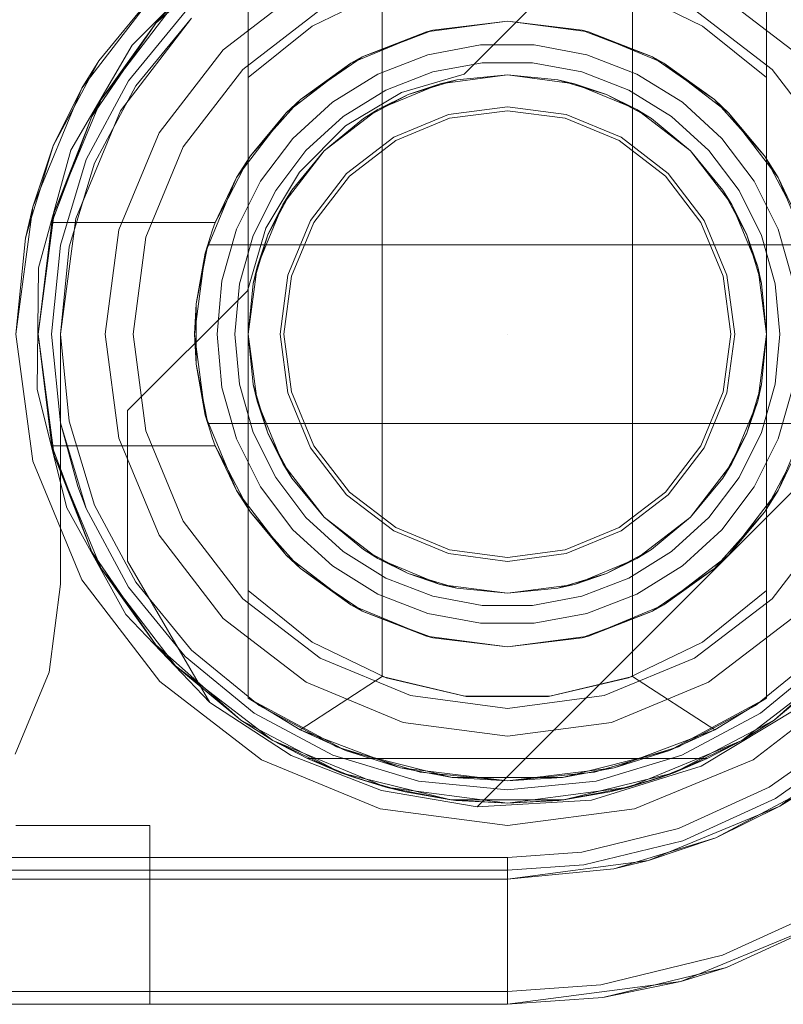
# Model space of a CAD drawing. Extents: x -620 to 300, y 62 to 1112.
# Tile 174 of 235: x 171.839 to 171.973, y 610.985 to 611.157. Entities that reach past the tile are written whole.
import ezdxf

# ---------------------------------------------------------------- set-up
doc = ezdxf.new("R2010")
doc.units = 0
doc.layers.get('0').update_dxf_attribs({"lineweight": 13})
doc.layers.add('ConnectionPoints-A06CPVLIL0', color=7, linetype='Continuous', lineweight=50)

# ---------------------------------------------------------------- blocks, each defined once
blk = doc.blocks.new('Referenz-A06CPVLKL0')
at = {"color": 7, "linetype": 'ByBlock', "lineweight": 13, "ltscale": 0.13}
for p, q in [((171.86323, 611.15655), (171.87804, 611.16969)), ((171.87804, 611.16969), (171.86323, 611.15655)), ((171.87936, 611.16584), (171.87936, 611.14704)), ((171.87936, 611.03856), (171.87936, 611.16584)), ((171.96999, 611.14704), (171.96999, 611.16584)), ((171.96999, 611.16584), (171.96999, 611.03856)), ((171.90349, 611.16233), (171.89056, 611.15605)), ((171.9028, 611.16208), (171.9028, 611.04232)), ((171.95879, 611.15605), (171.94587, 611.16233)), ((171.94655, 611.04232), (171.94655, 611.16208)), ((171.85364, 611.14322), (171.86667, 611.16021)), ((171.86667, 611.16021), (171.85364, 611.14322)), ((171.86667, 611.16021), (171.86323, 611.15655)), ((171.86667, 611.16021), (171.86323, 611.15655)), ((171.852, 611.14025), (171.86323, 611.15655)), ((171.86323, 611.15655), (171.852, 611.14025)), ((171.86323, 611.15655), (171.85364, 611.14322)), ((171.86323, 611.15655), (171.85364, 611.14322)), ((171.89056, 611.15605), (171.87936, 611.14704)), ((171.91052, 611.15503), (171.92468, 611.15689)), ((171.92468, 611.15689), (171.91162, 611.15531)), ((171.92468, 611.15689), (171.93883, 611.15503)), ((171.93774, 611.15531), (171.92468, 611.15689)), ((171.96999, 611.14704), (171.95879, 611.15605)), ((171.89733, 611.14956), (171.91052, 611.15503)), ((171.91052, 611.15503), (171.89931, 611.15065)), ((171.90682, 611.15349), (171.91106, 611.1551)), ((171.91162, 611.15531), (171.91052, 611.15503)), ((171.91106, 611.1551), (171.91162, 611.15531)), ((171.93774, 611.15531), (171.93829, 611.1551)), ((171.93883, 611.15503), (171.93774, 611.15531)), ((171.93829, 611.1551), (171.94254, 611.15349)), ((171.93883, 611.15503), (171.95202, 611.14956)), ((171.95004, 611.15065), (171.93883, 611.15503)), ((171.89931, 611.15065), (171.90682, 611.15349)), ((171.91999, 611.15277), (171.91078, 611.15104)), ((171.92936, 611.15277), (171.91999, 611.15277)), ((171.93857, 611.15104), (171.92936, 611.15277)), ((171.94254, 611.15349), (171.95004, 611.15065)), ((171.89931, 611.15065), (171.89733, 611.14956)), ((171.89833, 611.14998), (171.89931, 611.15065)), ((171.91078, 611.15104), (171.90204, 611.14766)), ((171.94731, 611.14766), (171.93857, 611.15104)), ((171.95004, 611.15065), (171.95102, 611.14998)), ((171.95202, 611.14956), (171.95004, 611.15065)), ((171.88601, 611.14087), (171.89733, 611.14956)), ((171.89733, 611.14956), (171.88848, 611.14319)), ((171.89387, 611.14691), (171.89833, 611.14998)), ((171.91163, 611.14804), (171.92028, 611.14965)), ((171.91163, 611.14804), (171.92028, 611.14965)), ((171.92028, 611.14965), (171.92907, 611.14965)), ((171.92028, 611.14965), (171.92907, 611.14965)), ((171.92907, 611.14965), (171.93772, 611.14804)), ((171.92907, 611.14965), (171.93772, 611.14804)), ((171.95102, 611.14998), (171.95548, 611.14691)), ((171.95202, 611.14956), (171.96335, 611.14087)), ((171.96087, 611.14319), (171.95202, 611.14956)), ((171.87936, 611.14704), (171.87936, 611.11954)), ((171.90204, 611.14766), (171.89407, 611.14273)), ((171.90343, 611.14486), (171.91163, 611.14804)), ((171.90343, 611.14486), (171.91163, 611.14804)), ((171.91295, 611.14597), (171.92468, 611.14751)), ((171.91295, 611.14597), (171.92468, 611.14751)), ((171.91295, 611.14597), (171.92468, 611.14751)), ((171.92468, 611.14751), (171.91584, 611.14664)), ((171.91584, 611.14664), (171.92468, 611.14751)), ((171.92468, 611.14751), (171.9364, 611.14597)), ((171.93352, 611.14664), (171.92468, 611.14751)), ((171.92468, 611.14751), (171.93352, 611.14664)), ((171.92468, 611.14751), (171.9364, 611.14597)), ((171.92468, 611.14751), (171.9364, 611.14597)), ((171.93772, 611.14804), (171.94592, 611.14486)), ((171.93772, 611.14804), (171.94592, 611.14486)), ((171.95528, 611.14273), (171.94731, 611.14766)), ((171.96999, 611.1022), (171.96999, 611.14704)), ((171.88848, 611.14319), (171.89387, 611.14691)), ((171.90202, 611.14144), (171.91295, 611.14597)), ((171.90202, 611.14144), (171.91295, 611.14597)), ((171.90202, 611.14144), (171.91295, 611.14597)), ((171.90734, 611.14406), (171.91584, 611.14664)), ((171.91295, 611.14597), (171.90734, 611.14406)), ((171.91584, 611.14664), (171.91295, 611.14597)), ((171.9364, 611.14597), (171.93352, 611.14664)), ((171.93352, 611.14664), (171.94202, 611.14406)), ((171.94202, 611.14406), (171.9364, 611.14597)), ((171.9364, 611.14597), (171.94733, 611.14144)), ((171.9364, 611.14597), (171.94733, 611.14144)), ((171.9364, 611.14597), (171.94733, 611.14144)), ((171.95548, 611.14691), (171.96087, 611.14319)), ((171.89596, 611.14023), (171.90343, 611.14486)), ((171.89596, 611.14023), (171.90343, 611.14486)), ((171.8995, 611.13988), (171.90734, 611.14406)), ((171.90734, 611.14406), (171.90202, 611.14144)), ((171.94733, 611.14144), (171.94202, 611.14406)), ((171.94202, 611.14406), (171.94985, 611.13988)), ((171.94592, 611.14486), (171.9534, 611.14023)), ((171.94592, 611.14486), (171.9534, 611.14023)), ((171.84544, 611.12343), (171.85364, 611.14322)), ((171.85364, 611.14322), (171.84544, 611.12343)), ((171.85364, 611.14322), (171.852, 611.14025)), ((171.85364, 611.14322), (171.852, 611.14025)), ((171.88345, 611.13754), (171.88728, 611.14185)), ((171.88848, 611.14319), (171.88601, 611.14087)), ((171.89407, 611.14273), (171.88715, 611.13641)), ((171.88728, 611.14185), (171.88848, 611.14319)), ((171.9622, 611.13641), (171.95528, 611.14273)), ((171.96087, 611.14319), (171.96207, 611.14185)), ((171.96335, 611.14087), (171.96087, 611.14319)), ((171.96207, 611.14185), (171.9659, 611.13754)), ((171.845, 611.12173), (171.852, 611.14025)), ((171.852, 611.14025), (171.845, 611.12173)), ((171.852, 611.14025), (171.84544, 611.12343)), ((171.852, 611.14025), (171.84544, 611.12343)), ((171.87732, 611.12955), (171.88601, 611.14087)), ((171.88601, 611.14087), (171.87974, 611.13337)), ((171.88946, 611.13431), (171.89596, 611.14023)), ((171.88946, 611.13431), (171.89596, 611.14023)), ((171.89264, 611.13424), (171.90202, 611.14144)), ((171.89264, 611.13424), (171.90202, 611.14144)), ((171.89264, 611.13424), (171.90202, 611.14144)), ((171.90202, 611.14144), (171.8995, 611.13988)), ((171.94985, 611.13988), (171.94733, 611.14144)), ((171.94733, 611.14144), (171.95672, 611.13424)), ((171.94733, 611.14144), (171.95672, 611.13424)), ((171.94733, 611.14144), (171.95672, 611.13424)), ((171.9534, 611.14023), (171.9599, 611.13431)), ((171.9534, 611.14023), (171.9599, 611.13431)), ((171.96335, 611.14087), (171.97204, 611.12955)), ((171.96962, 611.13337), (171.96335, 611.14087)), ((171.8995, 611.13988), (171.89264, 611.13424)), ((171.89264, 611.13424), (171.8995, 611.13988)), ((171.95672, 611.13424), (171.94985, 611.13988)), ((171.94985, 611.13988), (171.95672, 611.13424)), ((171.87974, 611.13337), (171.88345, 611.13754)), ((171.9659, 611.13754), (171.96962, 611.13337)), ((171.88715, 611.13641), (171.8815, 611.12893)), ((171.96785, 611.12893), (171.9622, 611.13641)), ((171.87974, 611.13337), (171.87732, 611.12955)), ((171.87861, 611.13124), (171.87974, 611.13337)), ((171.88416, 611.12729), (171.88946, 611.13431)), ((171.88416, 611.12729), (171.88946, 611.13431)), ((171.88543, 611.12486), (171.89264, 611.13424)), ((171.88543, 611.12486), (171.89264, 611.13424)), ((171.88543, 611.12486), (171.89264, 611.13424)), ((171.89264, 611.13424), (171.887, 611.12738)), ((171.887, 611.12738), (171.89264, 611.13424)), ((171.95672, 611.13424), (171.96392, 611.12486)), ((171.96235, 611.12738), (171.95672, 611.13424)), ((171.95672, 611.13424), (171.96235, 611.12738)), ((171.95672, 611.13424), (171.96392, 611.12486)), ((171.95672, 611.13424), (171.96392, 611.12486)), ((171.9599, 611.13431), (171.96519, 611.12729)), ((171.9599, 611.13431), (171.96519, 611.12729)), ((171.96962, 611.13337), (171.97074, 611.13124)), ((171.97204, 611.12955), (171.96962, 611.13337)), ((171.87584, 611.12599), (171.87861, 611.13124)), ((171.97074, 611.13124), (171.97351, 611.12599)), ((171.87185, 611.11636), (171.87732, 611.12955)), ((171.87732, 611.12955), (171.8736, 611.12173)), ((171.8815, 611.12893), (171.87732, 611.12055)), ((171.97203, 611.12055), (171.96785, 611.12893)), ((171.97204, 611.12955), (171.9775, 611.11636)), ((171.97576, 611.12173), (171.97204, 611.12955)), ((171.88024, 611.11942), (171.88416, 611.12729)), ((171.88024, 611.11942), (171.88416, 611.12729)), ((171.88281, 611.11954), (171.887, 611.12738)), ((171.887, 611.12738), (171.88543, 611.12486)), ((171.96392, 611.12486), (171.96235, 611.12738)), ((171.96235, 611.12738), (171.96654, 611.11954)), ((171.96519, 611.12729), (171.96911, 611.11942)), ((171.96519, 611.12729), (171.96911, 611.11942)), ((171.8736, 611.12173), (171.87584, 611.12599)), ((171.88091, 611.11393), (171.88543, 611.12486)), ((171.88091, 611.11393), (171.88543, 611.12486)), ((171.88091, 611.11393), (171.88543, 611.12486)), ((171.88543, 611.12486), (171.88281, 611.11954)), ((171.96654, 611.11954), (171.96392, 611.12486)), ((171.96392, 611.12486), (171.96845, 611.11393)), ((171.96392, 611.12486), (171.96845, 611.11393)), ((171.96392, 611.12486), (171.96845, 611.11393)), ((171.84265, 611.1022), (171.84544, 611.12343)), ((171.84544, 611.12343), (171.84265, 611.1022)), ((171.84544, 611.12343), (171.845, 611.12173)), ((171.84544, 611.12343), (171.845, 611.12173)), ((171.845, 611.12173), (171.84265, 611.1022)), ((171.845, 611.12173), (171.8736, 611.12173)), ((171.845, 611.12173), (171.845, 611.12173)), ((171.8736, 611.12173), (171.845, 611.12173)), ((171.8736, 611.12173), (171.87312, 611.12044)), ((171.8736, 611.12173), (171.8736, 611.12173)), ((171.87312, 611.12044), (171.87268, 611.11914)), ((171.87732, 611.12055), (171.87476, 611.11153)), ((171.87783, 611.11096), (171.88024, 611.11942)), ((171.87783, 611.11096), (171.88024, 611.11942)), ((171.87936, 611.11954), (171.87936, 611.11104)), ((171.88023, 611.11104), (171.88281, 611.11954)), ((171.88281, 611.11954), (171.88091, 611.11393)), ((171.96845, 611.11393), (171.96654, 611.11954)), ((171.96654, 611.11954), (171.96912, 611.11104)), ((171.96911, 611.11942), (171.97152, 611.11096)), ((171.96911, 611.11942), (171.97152, 611.11096)), ((171.97459, 611.11153), (171.97203, 611.12055)), ((171.87227, 611.11783), (171.87024, 611.10748)), ((171.87227, 611.11783), (171.87185, 611.11636)), ((171.8721, 611.11694), (171.87227, 611.11783)), ((171.87268, 611.11914), (171.87227, 611.11783)), ((171.97708, 611.11783), (171.87227, 611.11783)), ((171.87227, 611.11783), (171.87246, 611.11783)), ((171.87227, 611.11783), (171.87227, 611.11783)), ((171.87246, 611.11783), (171.97689, 611.11783)), ((171.86999, 611.1022), (171.87185, 611.11636)), ((171.87185, 611.11636), (171.87024, 611.10748)), ((171.87159, 611.11435), (171.8721, 611.11694)), ((171.87024, 611.10748), (171.87159, 611.11435)), ((171.87936, 611.1022), (171.88091, 611.11393)), ((171.87936, 611.1022), (171.88091, 611.11393)), ((171.87936, 611.1022), (171.88091, 611.11393)), ((171.88091, 611.11393), (171.88023, 611.11104)), ((171.96912, 611.11104), (171.96845, 611.11393)), ((171.96845, 611.11393), (171.96999, 611.1022)), ((171.96845, 611.11393), (171.96999, 611.1022)), ((171.96845, 611.11393), (171.96999, 611.1022)), ((171.87476, 611.11153), (171.8739, 611.1022)), ((171.87702, 611.1022), (171.87783, 611.11096)), ((171.87702, 611.1022), (171.87783, 611.11096)), ((171.88023, 611.11104), (171.87936, 611.1022)), ((171.87936, 611.1022), (171.88023, 611.11104)), ((171.87936, 611.11104), (171.87936, 611.1022)), ((171.96999, 611.1022), (171.96912, 611.11104)), ((171.96912, 611.11104), (171.96999, 611.1022)), ((171.97152, 611.11096), (171.97233, 611.1022)), ((171.97152, 611.11096), (171.97233, 611.1022)), ((171.87024, 611.10748), (171.86999, 611.1022)), ((171.87024, 611.10748), (171.87024, 611.10414)), ((171.87024, 611.10414), (171.87024, 611.10027)), ((171.84544, 611.08097), (171.84265, 611.1022)), ((171.84265, 611.1022), (171.845, 611.08267)), ((171.84265, 611.1022), (171.84544, 611.08097)), ((171.87185, 611.08805), (171.86999, 611.1022)), ((171.86999, 611.1022), (171.87024, 611.09693)), ((171.8739, 611.1022), (171.87476, 611.09287)), ((171.87783, 611.09344), (171.87702, 611.1022)), ((171.87783, 611.09344), (171.87702, 611.1022)), ((171.88091, 611.09047), (171.87936, 611.1022)), ((171.87936, 611.1022), (171.88023, 611.09336)), ((171.88091, 611.09047), (171.87936, 611.1022)), ((171.87936, 611.1022), (171.87936, 611.05736)), ((171.88023, 611.09336), (171.87936, 611.1022)), ((171.88091, 611.09047), (171.87936, 611.1022)), ((171.96999, 611.1022), (171.96845, 611.09047)), ((171.96999, 611.1022), (171.96845, 611.09047)), ((171.96999, 611.1022), (171.96845, 611.09047)), ((171.96912, 611.09336), (171.96999, 611.1022)), ((171.96999, 611.1022), (171.96912, 611.09336)), ((171.96999, 611.09336), (171.96999, 611.1022)), ((171.97233, 611.1022), (171.97152, 611.09344)), ((171.97233, 611.1022), (171.97152, 611.09344)), ((171.87024, 611.10027), (171.87024, 611.09693)), ((171.87024, 611.09693), (171.87227, 611.08658)), ((171.87159, 611.09006), (171.87024, 611.09693)), ((171.87024, 611.09693), (171.87185, 611.08805)), ((171.87476, 611.09287), (171.87732, 611.08386)), ((171.88024, 611.08499), (171.87783, 611.09344)), ((171.88024, 611.08499), (171.87783, 611.09344)), ((171.88023, 611.09336), (171.88091, 611.09047)), ((171.88281, 611.08486), (171.88023, 611.09336)), ((171.96912, 611.09336), (171.96654, 611.08486)), ((171.96845, 611.09047), (171.96912, 611.09336)), ((171.97152, 611.09344), (171.96911, 611.08499)), ((171.97152, 611.09344), (171.96911, 611.08499)), ((171.96999, 611.08486), (171.96999, 611.09336)), ((171.97203, 611.08386), (171.97459, 611.09287)), ((171.88543, 611.07955), (171.88091, 611.09047)), ((171.88091, 611.09047), (171.88281, 611.08486)), ((171.88543, 611.07955), (171.88091, 611.09047)), ((171.88543, 611.07955), (171.88091, 611.09047)), ((171.96845, 611.09047), (171.96392, 611.07955)), ((171.96845, 611.09047), (171.96392, 611.07955)), ((171.96845, 611.09047), (171.96392, 611.07955)), ((171.96654, 611.08486), (171.96845, 611.09047)), ((171.8721, 611.08746), (171.87159, 611.09006)), ((171.87732, 611.07486), (171.87185, 611.08805)), ((171.87185, 611.08805), (171.87227, 611.08658)), ((171.87227, 611.08658), (171.8721, 611.08746)), ((171.9775, 611.08805), (171.97204, 611.07486)), ((171.87227, 611.08658), (171.97708, 611.08658)), ((171.87246, 611.08658), (171.87227, 611.08658)), ((171.87227, 611.08658), (171.87268, 611.08526)), ((171.87227, 611.08658), (171.87227, 611.08658)), ((171.97689, 611.08658), (171.87246, 611.08658)), ((171.87268, 611.08526), (171.87312, 611.08396)), ((171.88416, 611.07711), (171.88024, 611.08499)), ((171.88416, 611.07711), (171.88024, 611.08499)), ((171.96911, 611.08499), (171.96519, 611.07711)), ((171.96911, 611.08499), (171.96519, 611.07711)), ((171.87312, 611.08396), (171.8736, 611.08267)), ((171.87732, 611.08386), (171.8815, 611.07547)), ((171.88281, 611.08486), (171.88543, 611.07955)), ((171.887, 611.07703), (171.88281, 611.08486)), ((171.96654, 611.08486), (171.96235, 611.07703)), ((171.96392, 611.07955), (171.96654, 611.08486)), ((171.96785, 611.07547), (171.97203, 611.08386)), ((171.96999, 611.05736), (171.96999, 611.08486)), ((171.845, 611.08267), (171.84544, 611.08097)), ((171.845, 611.08267), (171.84544, 611.08097)), ((171.852, 611.06415), (171.845, 611.08267)), ((171.8736, 611.08267), (171.845, 611.08267)), ((171.845, 611.08267), (171.845, 611.08267)), ((171.845, 611.08267), (171.852, 611.06415)), ((171.8736, 611.08267), (171.845, 611.08267)), ((171.87584, 611.07841), (171.8736, 611.08267)), ((171.8736, 611.08267), (171.87732, 611.07486)), ((171.8736, 611.08267), (171.8736, 611.08267)), ((171.97204, 611.07486), (171.97576, 611.08267)), ((171.84544, 611.08097), (171.852, 611.06415)), ((171.85364, 611.06119), (171.84544, 611.08097)), ((171.84544, 611.08097), (171.852, 611.06415)), ((171.84544, 611.08097), (171.85364, 611.06119)), ((171.87861, 611.07317), (171.87584, 611.07841)), ((171.89264, 611.07016), (171.88543, 611.07955)), ((171.88543, 611.07955), (171.887, 611.07703)), ((171.89264, 611.07016), (171.88543, 611.07955)), ((171.89264, 611.07016), (171.88543, 611.07955)), ((171.96392, 611.07955), (171.95672, 611.07016)), ((171.96392, 611.07955), (171.95672, 611.07016)), ((171.96392, 611.07955), (171.95672, 611.07016)), ((171.96235, 611.07703), (171.96392, 611.07955)), ((171.97351, 611.07841), (171.97074, 611.07317)), ((171.88946, 611.0701), (171.88416, 611.07711)), ((171.88946, 611.0701), (171.88416, 611.07711)), ((171.887, 611.07703), (171.89264, 611.07016)), ((171.89264, 611.07016), (171.887, 611.07703)), ((171.95672, 611.07016), (171.96235, 611.07703)), ((171.96235, 611.07703), (171.95672, 611.07016)), ((171.96519, 611.07711), (171.9599, 611.0701)), ((171.96519, 611.07711), (171.9599, 611.0701)), ((171.88601, 611.06353), (171.87732, 611.07486)), ((171.87732, 611.07486), (171.87974, 611.07104)), ((171.8815, 611.07547), (171.88715, 611.06799)), ((171.9622, 611.06799), (171.96785, 611.07547)), ((171.97204, 611.07486), (171.96335, 611.06353)), ((171.96962, 611.07104), (171.97204, 611.07486)), ((171.87974, 611.07104), (171.87861, 611.07317)), ((171.97074, 611.07317), (171.96962, 611.07104)), ((171.88345, 611.06686), (171.87974, 611.07104)), ((171.87974, 611.07104), (171.88601, 611.06353)), ((171.89596, 611.06417), (171.88946, 611.0701)), ((171.89596, 611.06417), (171.88946, 611.0701)), ((171.89264, 611.07016), (171.8995, 611.06453)), ((171.90202, 611.06296), (171.89264, 611.07016)), ((171.90202, 611.06296), (171.89264, 611.07016)), ((171.8995, 611.06453), (171.89264, 611.07016)), ((171.90202, 611.06296), (171.89264, 611.07016)), ((171.95672, 611.07016), (171.94733, 611.06296)), ((171.95672, 611.07016), (171.94733, 611.06296)), ((171.95672, 611.07016), (171.94733, 611.06296)), ((171.94985, 611.06453), (171.95672, 611.07016)), ((171.95672, 611.07016), (171.94985, 611.06453)), ((171.9599, 611.0701), (171.9534, 611.06417)), ((171.9599, 611.0701), (171.9534, 611.06417)), ((171.96335, 611.06353), (171.96962, 611.07104)), ((171.96962, 611.07104), (171.9659, 611.06686)), ((171.88715, 611.06799), (171.89407, 611.06168)), ((171.95528, 611.06168), (171.9622, 611.06799)), ((171.88728, 611.06255), (171.88345, 611.06686)), ((171.9659, 611.06686), (171.96207, 611.06255)), ((171.8995, 611.06453), (171.90202, 611.06296)), ((171.90734, 611.06034), (171.8995, 611.06453)), ((171.94985, 611.06453), (171.94202, 611.06034)), ((171.94733, 611.06296), (171.94985, 611.06453)), ((171.852, 611.06415), (171.85364, 611.06119)), ((171.86323, 611.04785), (171.852, 611.06415)), ((171.852, 611.06415), (171.85364, 611.06119)), ((171.852, 611.06415), (171.86323, 611.04785)), ((171.89733, 611.05484), (171.88601, 611.06353)), ((171.88601, 611.06353), (171.88848, 611.06121)), ((171.90343, 611.05954), (171.89596, 611.06417)), ((171.90343, 611.05954), (171.89596, 611.06417)), ((171.91295, 611.05843), (171.90202, 611.06296)), ((171.90202, 611.06296), (171.90734, 611.06034)), ((171.91295, 611.05843), (171.90202, 611.06296)), ((171.91295, 611.05843), (171.90202, 611.06296)), ((171.94733, 611.06296), (171.9364, 611.05843)), ((171.94733, 611.06296), (171.9364, 611.05843)), ((171.94733, 611.06296), (171.9364, 611.05843)), ((171.94202, 611.06034), (171.94733, 611.06296)), ((171.9534, 611.06417), (171.94592, 611.05954)), ((171.9534, 611.06417), (171.94592, 611.05954)), ((171.96335, 611.06353), (171.95202, 611.05484)), ((171.96087, 611.06121), (171.96335, 611.06353)), ((171.85364, 611.06119), (171.86323, 611.04785)), ((171.86667, 611.0442), (171.85364, 611.06119)), ((171.85364, 611.06119), (171.86323, 611.04785)), ((171.85364, 611.06119), (171.86667, 611.0442)), ((171.88848, 611.06121), (171.88728, 611.06255)), ((171.89387, 611.0575), (171.88848, 611.06121)), ((171.88848, 611.06121), (171.89733, 611.05484)), ((171.89407, 611.06168), (171.90204, 611.05674)), ((171.94731, 611.05674), (171.95528, 611.06168)), ((171.95202, 611.05484), (171.96087, 611.06121)), ((171.96087, 611.06121), (171.95548, 611.0575)), ((171.96207, 611.06255), (171.96087, 611.06121)), ((171.91163, 611.05636), (171.90343, 611.05954)), ((171.91163, 611.05636), (171.90343, 611.05954)), ((171.90734, 611.06034), (171.91295, 611.05843)), ((171.91584, 611.05776), (171.90734, 611.06034)), ((171.94202, 611.06034), (171.93352, 611.05776)), ((171.9364, 611.05843), (171.94202, 611.06034)), ((171.94592, 611.05954), (171.93772, 611.05636)), ((171.94592, 611.05954), (171.93772, 611.05636)), ((171.89833, 611.05443), (171.89387, 611.0575)), ((171.92468, 611.05689), (171.91295, 611.05843)), ((171.91295, 611.05843), (171.91584, 611.05776)), ((171.92468, 611.05689), (171.91295, 611.05843)), ((171.92468, 611.05689), (171.91295, 611.05843)), ((171.91584, 611.05776), (171.92468, 611.05689)), ((171.92468, 611.05689), (171.91584, 611.05776)), ((171.9364, 611.05843), (171.92468, 611.05689)), ((171.9364, 611.05843), (171.92468, 611.05689)), ((171.9364, 611.05843), (171.92468, 611.05689)), ((171.92468, 611.05689), (171.93352, 611.05776)), ((171.93352, 611.05776), (171.92468, 611.05689)), ((171.93352, 611.05776), (171.9364, 611.05843)), ((171.95548, 611.0575), (171.95102, 611.05443)), ((171.87936, 611.05736), (171.87936, 611.03856)), ((171.89056, 611.04835), (171.87936, 611.05736)), ((171.90204, 611.05674), (171.91078, 611.05336)), ((171.92028, 611.05475), (171.91163, 611.05636)), ((171.92028, 611.05475), (171.91163, 611.05636)), ((171.93772, 611.05636), (171.92907, 611.05475)), ((171.93772, 611.05636), (171.92907, 611.05475)), ((171.93857, 611.05336), (171.94731, 611.05674)), ((171.96999, 611.05736), (171.95879, 611.04835)), ((171.96999, 611.03856), (171.96999, 611.05736)), ((171.91052, 611.04938), (171.89733, 611.05484)), ((171.89733, 611.05484), (171.89931, 611.05375)), ((171.89931, 611.05375), (171.89833, 611.05443)), ((171.92907, 611.05475), (171.92028, 611.05475)), ((171.92907, 611.05475), (171.92028, 611.05475)), ((171.95202, 611.05484), (171.93883, 611.04938)), ((171.95004, 611.05375), (171.95202, 611.05484)), ((171.95102, 611.05443), (171.95004, 611.05375)), ((171.90682, 611.05091), (171.89931, 611.05375)), ((171.89931, 611.05375), (171.91052, 611.04938)), ((171.91078, 611.05336), (171.91999, 611.05164)), ((171.92936, 611.05164), (171.93857, 611.05336)), ((171.93883, 611.04938), (171.95004, 611.05375)), ((171.95004, 611.05375), (171.94254, 611.05091)), ((171.91106, 611.04931), (171.90682, 611.05091)), ((171.91999, 611.05164), (171.92936, 611.05164)), ((171.94254, 611.05091), (171.93829, 611.04931)), ((171.92468, 611.04751), (171.91052, 611.04938)), ((171.91052, 611.04938), (171.91162, 611.0491)), ((171.91162, 611.0491), (171.91106, 611.04931)), ((171.91162, 611.0491), (171.92468, 611.04751)), ((171.93883, 611.04938), (171.92468, 611.04751)), ((171.92468, 611.04751), (171.93774, 611.0491)), ((171.93774, 611.0491), (171.93883, 611.04938)), ((171.93829, 611.04931), (171.93774, 611.0491)), ((171.87804, 611.03472), (171.86323, 611.04785)), ((171.86323, 611.04785), (171.86667, 611.0442)), ((171.86323, 611.04785), (171.86667, 611.0442)), ((171.86323, 611.04785), (171.87804, 611.03472)), ((171.90349, 611.04208), (171.89056, 611.04835)), ((171.95879, 611.04835), (171.94587, 611.04208)), ((171.98612, 611.04785), (171.97131, 611.03472)), ((171.97131, 611.03472), (171.98612, 611.04785)), ((171.86667, 611.0442), (171.87804, 611.03472)), ((171.88366, 611.03116), (171.86667, 611.0442)), ((171.86667, 611.0442), (171.87804, 611.03472)), ((171.86667, 611.0442), (171.88366, 611.03116)), ((171.98268, 611.0442), (171.96569, 611.03116)), ((171.96569, 611.03116), (171.98268, 611.0442)), ((171.97131, 611.03472), (171.98268, 611.0442)), ((171.97131, 611.03472), (171.98268, 611.0442)), ((171.9028, 611.04232), (171.88843, 611.033)), ((171.91725, 611.03889), (171.9028, 611.04232)), ((171.91749, 611.03886), (171.90349, 611.04208)), ((171.94587, 611.04208), (171.93186, 611.03886)), ((171.94655, 611.04232), (171.9321, 611.03889)), ((171.96093, 611.033), (171.94655, 611.04232)), ((171.87936, 611.03856), (171.88843, 611.033)), ((171.89634, 611.0294), (171.87936, 611.03856)), ((171.88843, 611.033), (171.87936, 611.03856)), ((171.87936, 611.03856), (171.87936, 611.03856)), ((171.9321, 611.03889), (171.91725, 611.03889)), ((171.93186, 611.03886), (171.91749, 611.03886)), ((171.96999, 611.03856), (171.95302, 611.0294)), ((171.96093, 611.033), (171.96999, 611.03856)), ((171.96999, 611.03856), (171.96093, 611.033)), ((171.96999, 611.03856), (171.96999, 611.03856)), ((171.87804, 611.03472), (171.88366, 611.03116)), ((171.89556, 611.02551), (171.87804, 611.03472)), ((171.87804, 611.03472), (171.88366, 611.03116)), ((171.87804, 611.03472), (171.89556, 611.02551)), ((171.97131, 611.03472), (171.95379, 611.02551)), ((171.95379, 611.02551), (171.97131, 611.03472)), ((171.96569, 611.03116), (171.97131, 611.03472)), ((171.96569, 611.03116), (171.97131, 611.03472)), ((171.88843, 611.033), (171.89634, 611.0294)), ((171.88843, 611.033), (171.90601, 611.02634)), ((171.94334, 611.02634), (171.96093, 611.033)), ((171.95302, 611.0294), (171.96093, 611.033)), ((171.88366, 611.03116), (171.88974, 611.02798)), ((171.90345, 611.02297), (171.88366, 611.03116)), ((171.88366, 611.03116), (171.89556, 611.02551)), ((171.88366, 611.03116), (171.90345, 611.02297)), ((171.96569, 611.03116), (171.94591, 611.02297)), ((171.94591, 611.02297), (171.96569, 611.03116)), ((171.95379, 611.02551), (171.96569, 611.03116)), ((171.95962, 611.02798), (171.96569, 611.03116)), ((171.91503, 611.02467), (171.89634, 611.0294)), ((171.89634, 611.0294), (171.90601, 611.02634)), ((171.95302, 611.0294), (171.93432, 611.02467)), ((171.94334, 611.02634), (171.95302, 611.0294)), ((171.88974, 611.02798), (171.89556, 611.02551)), ((171.88974, 611.02798), (171.8981, 611.0246)), ((171.95962, 611.02798), (171.88974, 611.02798)), ((171.88974, 611.02798), (171.88974, 611.02798)), ((171.88974, 611.02798), (171.8981, 611.0246)), ((171.95962, 611.02798), (171.88974, 611.02798)), ((171.95126, 611.0246), (171.95962, 611.02798)), ((171.95126, 611.0246), (171.95962, 611.02798)), ((171.95379, 611.02551), (171.95962, 611.02798)), ((171.95962, 611.02798), (171.95962, 611.02798)), ((171.89556, 611.02551), (171.8981, 611.0246)), ((171.91478, 611.02077), (171.89556, 611.02551)), ((171.89556, 611.02551), (171.90345, 611.02297)), ((171.89556, 611.02551), (171.91478, 611.02077)), ((171.90601, 611.02634), (171.91503, 611.02467)), ((171.90601, 611.02634), (171.92468, 611.02408)), ((171.92468, 611.02408), (171.94334, 611.02634)), ((171.93432, 611.02467), (171.94334, 611.02634)), ((171.95379, 611.02551), (171.93457, 611.02077)), ((171.93457, 611.02077), (171.95379, 611.02551)), ((171.94591, 611.02297), (171.95379, 611.02551)), ((171.95126, 611.0246), (171.95379, 611.02551)), ((171.8981, 611.0246), (171.90046, 611.02393)), ((171.8981, 611.0246), (171.90345, 611.02297)), ((171.90678, 611.02215), (171.8981, 611.0246)), ((171.90046, 611.02393), (171.90482, 611.0227)), ((171.93432, 611.02467), (171.91503, 611.02467)), ((171.91503, 611.02467), (171.92468, 611.02408)), ((171.92468, 611.02408), (171.93432, 611.02467)), ((171.95126, 611.0246), (171.94258, 611.02215)), ((171.94453, 611.0227), (171.94889, 611.02393)), ((171.94591, 611.02297), (171.95126, 611.0246)), ((171.94889, 611.02393), (171.95126, 611.0246)), ((171.90345, 611.02297), (171.90678, 611.02215)), ((171.92468, 611.02017), (171.90345, 611.02297)), ((171.90345, 611.02297), (171.91478, 611.02077)), ((171.90345, 611.02297), (171.92468, 611.02017)), ((171.90482, 611.0227), (171.90678, 611.02215)), ((171.90678, 611.02215), (171.91478, 611.02077)), ((171.90678, 611.02215), (171.91567, 611.02067)), ((171.90678, 611.02215), (171.91567, 611.02067)), ((171.94591, 611.02297), (171.92468, 611.02017)), ((171.92468, 611.02017), (171.94591, 611.02297)), ((171.93368, 611.02067), (171.94258, 611.02215)), ((171.93368, 611.02067), (171.94258, 611.02215)), ((171.93457, 611.02077), (171.94591, 611.02297)), ((171.93457, 611.02077), (171.94258, 611.02215)), ((171.94258, 611.02215), (171.94591, 611.02297)), ((171.94258, 611.02215), (171.94453, 611.0227)), ((171.91478, 611.02077), (171.91567, 611.02067)), ((171.93457, 611.02077), (171.91478, 611.02077)), ((171.91478, 611.02077), (171.92468, 611.02017)), ((171.91478, 611.02077), (171.93457, 611.02077)), ((171.91567, 611.02067), (171.92468, 611.02017)), ((171.91567, 611.02067), (171.92468, 611.02017)), ((171.92468, 611.02017), (171.93457, 611.02077)), ((171.92468, 611.02017), (171.93368, 611.02067)), ((171.92468, 611.02017), (171.93368, 611.02067)), ((171.93368, 611.02067), (171.93457, 611.02077))]:
    blk.add_line(p, q, dxfattribs=at)
at = {"color": 251, "linetype": 'ByBlock', "lineweight": 13, "ltscale": 0.13, "true_color": 0x636363}
for p, q in [((171.87414, 611.1678), (171.85907, 611.15274)), ((171.91711, 611.14767), (171.93805, 611.1686)), ((171.91711, 611.14767), (171.93805, 611.1686)), ((171.86391, 611.16297), (171.85025, 611.14517)), ((171.85702, 611.14126), (171.86943, 611.15744)), ((171.86943, 611.15744), (171.85702, 611.14126)), ((171.85907, 611.15274), (171.84835, 611.13433)), ((171.90617, 611.14442), (171.91711, 611.14767)), ((171.90617, 611.14442), (171.91711, 611.14767)), ((171.91711, 611.14767), (171.91711, 611.14767)), ((171.85025, 611.14517), (171.84167, 611.12444)), ((171.89637, 611.13858), (171.90617, 611.14442)), ((171.89637, 611.13858), (171.90617, 611.14442)), ((171.84921, 611.12242), (171.85702, 611.14126)), ((171.85702, 611.14126), (171.84921, 611.12242)), ((171.8883, 611.13051), (171.89637, 611.13858)), ((171.8883, 611.13051), (171.89637, 611.13858)), ((171.84835, 611.13433), (171.84268, 611.11379)), ((171.88246, 611.1207), (171.8883, 611.13051)), ((171.88246, 611.1207), (171.8883, 611.13051)), ((171.84167, 611.12444), (171.83874, 611.1022)), ((171.84655, 611.1022), (171.84921, 611.12242)), ((171.84921, 611.12242), (171.84655, 611.1022)), ((171.87921, 611.10977), (171.88246, 611.1207)), ((171.87921, 611.10977), (171.88246, 611.1207)), ((171.84268, 611.11379), (171.84244, 611.09249)), ((171.85827, 611.08883), (171.87921, 611.10977)), ((171.85827, 611.08883), (171.87921, 611.10977)), ((171.87921, 611.10977), (171.87921, 611.10977)), ((172.00732, 611.1075), (171.91937, 611.01956)), ((172.00732, 611.1075), (171.91937, 611.01956)), ((171.83874, 611.1022), (171.84167, 611.07996)), ((171.84655, 611.05845), (171.84655, 611.1022)), ((171.84655, 611.1022), (171.84655, 611.05845)), ((171.84655, 611.1022), (171.84655, 611.1022)), ((171.84244, 611.09249), (171.84763, 611.07183)), ((171.85827, 611.06251), (171.85827, 611.08883)), ((171.85827, 611.08883), (171.85827, 611.08883)), ((171.85827, 611.06251), (171.85827, 611.08883)), ((171.84167, 611.07996), (171.85025, 611.05923)), ((171.84763, 611.07183), (171.85793, 611.05318)), ((171.87265, 611.03777), (171.85827, 611.06251)), ((171.85827, 611.06251), (171.85827, 611.06251)), ((171.87265, 611.03777), (171.85827, 611.06251)), ((171.85025, 611.05923), (171.86391, 611.04143)), ((171.84453, 611.04308), (171.84655, 611.05845)), ((171.84655, 611.05845), (171.84453, 611.04308)), ((171.84655, 611.05845), (171.84655, 611.05845)), ((171.85793, 611.05318), (171.87265, 611.03777)), ((171.8386, 611.02876), (171.84453, 611.04308)), ((171.84453, 611.04308), (171.8386, 611.02876)), ((171.86391, 611.04143), (171.88171, 611.02778)), ((171.96765, 611.02778), (171.98544, 611.04143)), ((171.88686, 611.02853), (171.87265, 611.03777)), ((171.87265, 611.03777), (171.87265, 611.03777)), ((171.87265, 611.03777), (171.88686, 611.02853)), ((171.97571, 611.03699), (171.95855, 611.02663)), ((171.9846, 611.03305), (171.97043, 611.02296)), ((171.90265, 611.02237), (171.88686, 611.02853)), ((171.88686, 611.02853), (171.90265, 611.02237)), ((171.88171, 611.02778), (171.90243, 611.01919)), ((171.95855, 611.02663), (171.93939, 611.02071)), ((171.94692, 611.01919), (171.96765, 611.02778)), ((171.91937, 611.01956), (171.90265, 611.02237)), ((171.90265, 611.02237), (171.91937, 611.01956)), ((171.97043, 611.02296), (171.9546, 611.01573)), ((171.93939, 611.02071), (171.91937, 611.01956)), ((171.91937, 611.01956), (171.91937, 611.01956)), ((171.90243, 611.01919), (171.92468, 611.01626)), ((171.92468, 611.01626), (171.94692, 611.01919)), ((171.9546, 611.01573), (171.9377, 611.01163)), ((171.9377, 611.01163), (171.92468, 611.0107)), ((171.92468, 611.0107), (170.1278, 611.0107)), ((171.92468, 611.0107), (171.92468, 611.00854)), ((171.92468, 611.00854), (171.92468, 611.00429)), ((171.92468, 611.00429), (171.92468, 611.00026)), ((171.96227, 610.99359), (171.98214, 611.00266)), ((171.95501, 610.98901), (171.98327, 611.00071)), ((171.92468, 611.00026), (171.92468, 610.99658)), ((171.92468, 610.99658), (171.92468, 610.99338)), ((171.92468, 610.99338), (171.92468, 610.99078)), ((171.94103, 610.98844), (171.96227, 610.99359)), ((171.92468, 610.99078), (171.92468, 610.98885)), ((171.92468, 610.98501), (171.95501, 610.98901)), ((171.92468, 610.98885), (171.92468, 610.98766)), ((171.92468, 610.98727), (170.1278, 610.98727)), ((171.92468, 610.98727), (171.94103, 610.98844)), ((171.92468, 610.98766), (171.92468, 610.98727)), ((171.92468, 610.98501), (171.92468, 610.98727)), ((170.1278, 610.98501), (171.92468, 610.98501))]:
    blk.add_line(p, q, dxfattribs=at)
at = {"color": 9, "linetype": 'ByBlock', "lineweight": 13, "ltscale": 0.13, "true_color": 0xc1c9c4}
for p, q in [((171.85025, 611.14517), (171.86391, 611.16297)), ((171.86391, 611.16297), (171.85322, 611.14995)), ((171.88952, 611.16309), (171.87496, 611.15192)), ((171.88952, 611.16309), (171.87496, 611.15192)), ((171.9744, 611.15192), (171.95983, 611.16309)), ((171.9744, 611.15192), (171.95983, 611.16309)), ((171.86833, 611.15855), (171.85842, 611.14647)), ((171.85842, 611.14647), (171.86833, 611.15855)), ((171.86943, 611.15744), (171.85972, 611.14561)), ((171.89196, 611.15887), (171.87841, 611.14847)), ((171.87841, 611.14847), (171.89196, 611.15887)), ((171.97095, 611.14847), (171.9574, 611.15887)), ((171.9574, 611.15887), (171.97095, 611.14847)), ((171.87496, 611.15192), (171.86378, 611.13736)), ((171.87496, 611.15192), (171.86378, 611.13736)), ((171.85322, 611.14995), (171.85025, 611.14517)), ((171.85163, 611.14696), (171.85322, 611.14995)), ((171.84882, 611.1417), (171.85163, 611.14696)), ((171.87841, 611.14847), (171.86801, 611.13492)), ((171.86801, 611.13492), (171.87841, 611.14847)), ((171.98135, 611.13492), (171.97095, 611.14847)), ((171.97095, 611.14847), (171.98135, 611.13492)), ((171.85842, 611.14647), (171.85105, 611.1327)), ((171.85105, 611.1327), (171.85842, 611.14647)), ((171.85972, 611.14561), (171.8525, 611.1321)), ((171.84167, 611.12444), (171.85025, 611.14517)), ((171.85025, 611.14517), (171.84528, 611.13509)), ((171.92468, 611.14195), (171.91439, 611.14059)), ((171.93496, 611.14059), (171.92468, 611.14195)), ((171.84528, 611.13509), (171.84882, 611.1417)), ((171.91439, 611.14059), (171.9048, 611.13662)), ((171.91457, 611.13993), (171.92468, 611.14126)), ((171.92468, 611.14126), (171.93479, 611.13993)), ((171.94455, 611.13662), (171.93496, 611.14059)), ((171.90515, 611.13603), (171.91457, 611.13993)), ((171.93479, 611.13993), (171.94421, 611.13603)), ((171.86378, 611.13736), (171.85676, 611.1204)), ((171.86378, 611.13736), (171.85676, 611.1204)), ((171.9048, 611.13662), (171.89657, 611.1303)), ((171.95278, 611.1303), (171.94455, 611.13662)), ((171.84528, 611.13509), (171.84167, 611.12444)), ((171.8431, 611.12791), (171.84528, 611.13509)), ((171.86801, 611.13492), (171.86147, 611.11914)), ((171.86147, 611.11914), (171.86801, 611.13492)), ((171.89706, 611.12982), (171.90515, 611.13603)), ((171.94421, 611.13603), (171.9523, 611.12982)), ((171.85105, 611.1327), (171.84652, 611.11775)), ((171.84652, 611.11775), (171.85105, 611.1327)), ((171.8525, 611.1321), (171.84805, 611.11744)), ((171.89657, 611.1303), (171.89026, 611.12207)), ((171.89085, 611.12173), (171.89706, 611.12982)), ((171.9523, 611.12982), (171.95851, 611.12173)), ((171.9591, 611.12207), (171.95278, 611.1303)), ((171.84137, 611.12221), (171.8431, 611.12791)), ((171.83874, 611.1022), (171.84167, 611.12444)), ((171.84167, 611.12444), (171.84039, 611.11897)), ((171.84039, 611.11897), (171.84137, 611.12221)), ((171.89026, 611.12207), (171.88629, 611.11249)), ((171.88695, 611.11231), (171.89085, 611.12173)), ((171.95851, 611.12173), (171.96241, 611.11231)), ((171.96307, 611.11249), (171.9591, 611.12207)), ((171.85676, 611.1204), (171.85436, 611.1022)), ((171.85676, 611.1204), (171.85436, 611.1022)), ((171.84039, 611.11897), (171.83874, 611.1022)), ((171.84652, 611.11775), (171.84499, 611.1022)), ((171.84499, 611.1022), (171.84652, 611.11775)), ((171.86147, 611.11914), (171.85924, 611.1022)), ((171.85924, 611.1022), (171.86147, 611.11914)), ((171.84805, 611.11744), (171.84655, 611.1022)), ((171.88629, 611.11249), (171.88493, 611.1022)), ((171.88561, 611.1022), (171.88695, 611.11231)), ((171.96241, 611.11231), (171.96374, 611.1022)), ((171.96442, 611.1022), (171.96307, 611.11249)), ((171.84499, 611.1022), (171.84652, 611.08666)), ((171.84652, 611.08666), (171.84499, 611.1022)), ((171.84655, 611.1022), (171.84805, 611.08696)), ((171.85436, 611.1022), (171.85676, 611.084)), ((171.85436, 611.1022), (171.85676, 611.084)), ((171.85924, 611.1022), (171.86147, 611.08527)), ((171.86147, 611.08527), (171.85924, 611.1022)), ((171.88493, 611.1022), (171.88629, 611.09191)), ((171.88695, 611.09209), (171.88561, 611.1022)), ((171.96374, 611.1022), (171.96241, 611.09209)), ((171.96307, 611.09191), (171.96442, 611.1022)), ((171.88629, 611.09191), (171.89026, 611.08233)), ((171.89085, 611.08267), (171.88695, 611.09209)), ((171.96241, 611.09209), (171.95851, 611.08267)), ((171.9591, 611.08233), (171.96307, 611.09191)), ((171.84805, 611.08696), (171.8525, 611.0723)), ((171.84652, 611.08666), (171.85105, 611.07171)), ((171.84652, 611.08666), (171.84958, 611.07555)), ((171.84958, 611.07555), (171.84652, 611.08666)), ((171.86147, 611.08527), (171.86801, 611.06948)), ((171.86801, 611.06948), (171.86147, 611.08527)), ((171.85676, 611.084), (171.86378, 611.06705)), ((171.85676, 611.084), (171.86378, 611.06705)), ((171.89026, 611.08233), (171.89657, 611.0741)), ((171.89706, 611.07458), (171.89085, 611.08267)), ((171.95851, 611.08267), (171.9523, 611.07458)), ((171.95278, 611.0741), (171.9591, 611.08233)), ((171.84958, 611.07555), (171.85105, 611.07171)), ((171.85105, 611.07171), (171.84958, 611.07555)), ((171.89657, 611.0741), (171.9048, 611.06778)), ((171.90515, 611.06837), (171.89706, 611.07458)), ((171.9523, 611.07458), (171.94421, 611.06837)), ((171.94455, 611.06778), (171.95278, 611.0741)), ((171.85105, 611.07171), (171.85842, 611.05793)), ((171.85842, 611.05793), (171.85105, 611.07171)), ((171.8525, 611.0723), (171.85972, 611.0588)), ((171.86801, 611.06948), (171.87841, 611.05593)), ((171.87841, 611.05593), (171.86801, 611.06948)), ((171.97095, 611.05593), (171.98135, 611.06948)), ((171.98135, 611.06948), (171.97095, 611.05593)), ((171.9048, 611.06778), (171.91439, 611.06381)), ((171.91457, 611.06447), (171.90515, 611.06837)), ((171.94421, 611.06837), (171.93479, 611.06447)), ((171.93496, 611.06381), (171.94455, 611.06778)), ((171.86378, 611.06705), (171.87496, 611.05248)), ((171.86378, 611.06705), (171.87496, 611.05248)), ((171.92468, 611.06314), (171.91457, 611.06447)), ((171.93479, 611.06447), (171.92468, 611.06314)), ((171.91439, 611.06381), (171.92468, 611.06246)), ((171.92468, 611.06246), (171.93496, 611.06381)), ((171.85842, 611.05793), (171.86833, 611.04585)), ((171.86833, 611.04585), (171.85842, 611.05793)), ((171.85972, 611.0588), (171.86943, 611.04696)), ((171.87841, 611.05593), (171.89196, 611.04553)), ((171.89196, 611.04553), (171.87841, 611.05593)), ((171.9574, 611.04553), (171.97095, 611.05593)), ((171.97095, 611.05593), (171.9574, 611.04553)), ((171.87496, 611.05248), (171.88952, 611.04131)), ((171.87496, 611.05248), (171.88952, 611.04131)), ((171.95983, 611.04131), (171.9744, 611.05248)), ((171.95983, 611.04131), (171.9744, 611.05248)), ((171.86833, 611.04585), (171.8804, 611.03594)), ((171.8804, 611.03594), (171.86833, 611.04585)), ((171.86943, 611.04696), (171.88127, 611.03724)), ((171.89196, 611.04553), (171.90774, 611.03899)), ((171.90774, 611.03899), (171.89196, 611.04553)), ((171.94161, 611.03899), (171.9574, 611.04553)), ((171.9574, 611.04553), (171.94161, 611.03899)), ((171.96808, 611.03724), (171.97992, 611.04696)), ((171.96895, 611.03594), (171.98102, 611.04585)), ((171.98102, 611.04585), (171.96895, 611.03594)), ((171.88952, 611.04131), (171.90648, 611.03428)), ((171.88952, 611.04131), (171.90648, 611.03428)), ((171.94287, 611.03428), (171.95983, 611.04131)), ((171.94287, 611.03428), (171.95983, 611.04131)), ((171.90774, 611.03899), (171.92468, 611.03676)), ((171.92468, 611.03676), (171.90774, 611.03899)), ((171.92468, 611.03676), (171.94161, 611.03899)), ((171.94161, 611.03899), (171.92468, 611.03676)), ((171.88127, 611.03724), (171.89478, 611.03002)), ((171.95457, 611.03002), (171.96808, 611.03724)), ((171.8804, 611.03594), (171.89418, 611.02858)), ((171.89418, 611.02858), (171.8804, 611.03594)), ((171.95517, 611.02858), (171.96895, 611.03594)), ((171.96895, 611.03594), (171.95517, 611.02858)), ((171.90648, 611.03428), (171.92468, 611.03189)), ((171.90648, 611.03428), (171.92468, 611.03189)), ((171.92468, 611.03189), (171.94287, 611.03428)), ((171.92468, 611.03189), (171.94287, 611.03428)), ((171.99207, 611.03481), (171.97233, 611.01966)), ((171.89478, 611.03002), (171.90944, 611.02558)), ((171.93992, 611.02558), (171.95457, 611.03002)), ((171.98607, 611.03135), (171.97155, 611.02101)), ((171.89418, 611.02858), (171.90913, 611.02405)), ((171.90913, 611.02405), (171.89418, 611.02858)), ((171.94022, 611.02405), (171.95517, 611.02858)), ((171.95517, 611.02858), (171.94022, 611.02405)), ((171.90944, 611.02558), (171.92468, 611.02408)), ((171.92468, 611.02408), (171.93992, 611.02558)), ((171.90913, 611.02405), (171.92468, 611.02251)), ((171.92468, 611.02251), (171.90913, 611.02405)), ((171.92468, 611.02251), (171.94022, 611.02405)), ((171.94022, 611.02405), (171.92468, 611.02251)), ((171.97763, 611.02295), (171.96115, 611.01414)), ((171.97233, 611.01966), (171.97763, 611.02295)), ((171.97233, 611.01966), (171.94935, 611.01014)), ((171.97155, 611.02101), (171.95534, 611.01361)), ((171.96115, 611.01414), (171.97233, 611.01966)), ((171.84481, 611.01626), (171.83874, 611.01626)), ((171.83874, 611.01626), (171.84481, 611.01626)), ((171.85046, 611.01626), (171.84481, 611.01626)), ((171.84481, 611.01626), (171.85046, 611.01626)), ((171.85531, 611.01626), (171.85046, 611.01626)), ((171.85046, 611.01626), (171.85531, 611.01626)), ((171.85904, 611.01626), (171.85531, 611.01626)), ((171.85531, 611.01626), (171.85904, 611.01626)), ((171.86138, 611.01626), (171.85904, 611.01626)), ((171.85904, 611.01626), (171.86138, 611.01626)), ((171.86218, 611.01626), (171.86138, 611.01626)), ((171.86138, 611.01626), (171.86218, 611.01626)), ((171.86218, 610.98501), (171.86218, 611.01626)), ((171.86218, 610.98501), (171.86218, 611.01626)), ((171.86218, 611.01626), (171.86218, 611.01626)), ((171.95534, 611.01361), (171.93802, 611.00941)), ((171.96115, 611.01414), (171.94327, 611.00872)), ((171.94935, 611.01014), (171.96115, 611.01414)), ((171.94935, 611.01014), (171.92468, 611.00689)), ((171.93802, 611.00941), (171.92468, 611.00845)), ((171.94327, 611.00872), (171.94935, 611.01014)), ((171.92468, 611.00845), (171.26061, 611.00845)), ((171.92468, 611.00689), (171.94327, 611.00872)), ((171.92468, 611.00845), (171.92468, 611.00629)), ((171.92468, 611.00689), (170.1278, 611.00689)), ((171.78718, 611.00689), (171.92468, 611.00689)), ((171.92468, 611.00689), (171.92468, 611.00689)), ((171.92468, 611.00629), (171.92468, 611.00204)), ((171.92468, 611.00204), (171.92468, 610.998)), ((171.95501, 610.98901), (171.98327, 611.00071)), ((171.963, 610.99146), (171.98327, 611.00071)), ((171.963, 610.99146), (171.98327, 611.00071)), ((171.92468, 610.998), (171.92468, 610.99433)), ((171.92468, 610.99433), (171.92468, 610.99113)), ((171.92468, 610.99113), (171.92468, 610.98852)), ((171.94135, 610.98621), (171.963, 610.99146)), ((171.95501, 610.98901), (171.963, 610.99146)), ((171.92468, 610.98501), (171.95501, 610.98901)), ((171.94135, 610.98621), (171.95501, 610.98901)), ((171.92468, 610.98852), (171.92468, 610.9866)), ((171.92468, 610.9866), (171.92468, 610.98541)), ((171.92468, 610.98501), (171.94135, 610.98621)), ((171.92468, 610.98501), (171.94135, 610.98621)), ((171.92468, 610.98541), (171.92468, 610.98501)), ((170.1278, 610.98501), (171.92468, 610.98501)), ((170.1278, 610.98501), (171.92468, 610.98501)), ((171.83874, 610.98501), (171.84481, 610.98501)), ((171.84481, 610.98501), (171.83874, 610.98501)), ((171.84481, 610.98501), (171.85046, 610.98501)), ((171.85046, 610.98501), (171.84481, 610.98501)), ((171.85046, 610.98501), (171.85531, 610.98501)), ((171.85531, 610.98501), (171.85046, 610.98501)), ((171.85531, 610.98501), (171.85904, 610.98501)), ((171.85904, 610.98501), (171.85531, 610.98501)), ((171.85904, 610.98501), (171.86138, 610.98501)), ((171.86138, 610.98501), (171.85904, 610.98501)), ((171.86138, 610.98501), (171.86218, 610.98501)), ((171.86218, 610.98501), (171.86138, 610.98501)), ((171.86218, 610.98501), (171.86218, 610.98501)), ((171.92468, 610.98501), (171.92468, 610.98501))]:
    blk.add_line(p, q, dxfattribs=at)
at = {"layer": 'ConnectionPoints-A06CPVLIL0', "linetype": 'ByBlock', "ltscale": 0.5}
blk.add_line((171.92468, 611.1022), (171.92468, 611.1022), dxfattribs=at)
blk.add_line((171.92468, 611.1022), (171.92468, 611.1022), dxfattribs=at)

msp = doc.modelspace()

# ---------------------------------------------------------------- block references
at = {"color": 8, "lineweight": 25, "ltscale": 0.25, "true_color": 0x808080}
msp.add_blockref('Referenz-A06CPVLKL0', (0, 0), dxfattribs=at)

doc.saveas('drawing.dxf')
